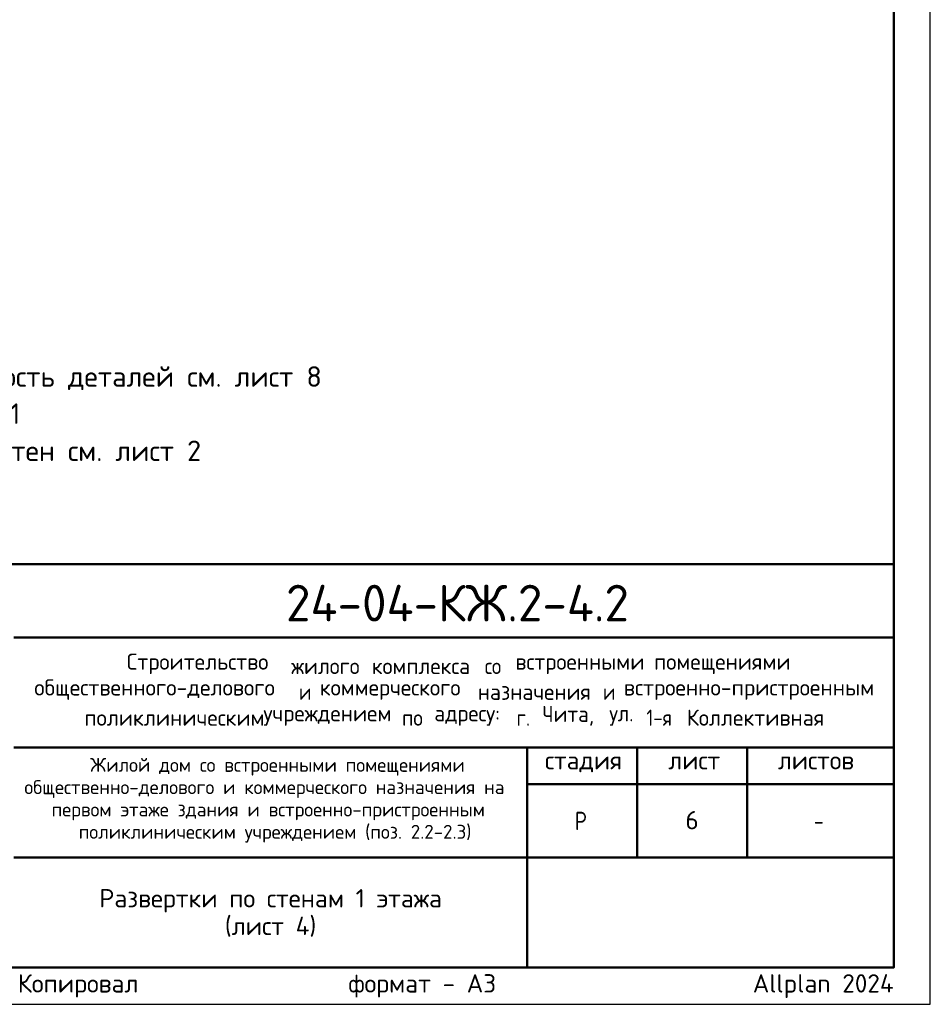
# Model space of a CAD drawing. Header units: millimetres. Extents: x 0 to 50400, y 0 to 35640.
# Tile 8 of 13: x 35493 to 50400, y 0 to 16108. Entities that reach past the tile are written whole.
import ezdxf

# ---------------------------------------------------------------- set-up
doc = ezdxf.new("R2010")
doc.units = ezdxf.units.MM
doc.layers.add('Standard', color=7, linetype='Continuous', lineweight=25)
doc.layers.add('Надписи', color=7, linetype='Continuous', lineweight=25)
doc.styles.add('ISOCPEUR', font='txt')

msp = doc.modelspace()

# ---------------------------------------------------------------- linework, layer by layer
at = {"layer": 'Standard', "color": 7, "linetype": 'Continuous', "lineweight": 50, "transparency": 33554687}
for p, q in [((27600, 7200), (49800, 7200)), ((35400, 6000), (49800, 6000)), ((35400, 4200), (49800, 4200)), ((43800, 2400), (43800, 4200)), ((45600, 2400), (45600, 4200)), ((47400, 2400), (47400, 4200)), ((43800, 3600), (49800, 3600)), ((35400, 2400), (49800, 2400)), ((43800, 600), (43800, 2400)), ((43800, 600), (43800, 2400))]:
    msp.add_line(p, q, dxfattribs=at)
at = {"layer": 'Standard', "color": 7, "linetype": 'Continuous', "lineweight": 25, "transparency": 33554687}
for p, q in [((49800, 600), (49800, 7200)), ((27600, 600), (49800, 600)), ((27600, 600), (49800, 600)), ((27600, 600), (49800, 600))]:
    msp.add_line(p, q, dxfattribs=at)
msp.add_lwpolyline([(0, 0), (50400, 0), (50400, 35640), (0, 35640), (0, 0)], close=True, dxfattribs=at)
at = {"layer": 'Standard', "color": 7, "linetype": 'Continuous', "lineweight": 13, "transparency": 33554687}
msp.add_lwpolyline([(50400, 35640), (0, 35640), (0, 0), (50400, 0), (50400, 35640)], dxfattribs=at)
at = {"layer": 'Standard', "color": 7, "linetype": 'Continuous', "lineweight": 50, "transparency": 33554687}
msp.add_lwpolyline([(2400, 35040), (49800, 35040), (49800, 600), (2400, 600), (2400, 35040)], close=True, dxfattribs=at)
at = {"layer": 'Standard', "color": 7, "linetype": 'Continuous', "lineweight": 25, "transparency": 33554687}
msp.add_lwpolyline([(49800, 7200), (27600, 7200), (27600, 600), (49800, 600), (49800, 7200)], dxfattribs=at)

# ---------------------------------------------------------------- texts
at = {"layer": 'Standard', "color": 7, "linetype": 'Continuous', "lineweight": 13, "transparency": 33554687, "insert": (27600, 10438), "char_height": 336, "width": 12891.48, "attachment_point": 1, "line_spacing_factor": 1.084337}
msp.add_mtext('\\A1;{\\fISOCPEUR|i0|b0;\\H335.999994;\\W1.000000;\\C7;1. Спецификацию элементов, ведомость деталей см. лист 8}\\P{\\fISOCPEUR|i0|b0;\\H335.999994;\\W1.000000;\\C7;Ведомость расхода стали см. лист 1.1}\\P{\\fISOCPEUR|i0|b0;\\H335.999994;\\W1.000000;\\C7;2. Опалубочный план конструкции стен см. лист 2}\\P{\\fISOCPEUR|i0|b0;\\H335.999994;\\W1.000000;\\C7;3. Узлы см. лист 10}\\P{\\fISOCPEUR|i0|b0;\\H335.999994;\\W1.000000;\\C7;4. Сечения см. листы 7...9}\\P', dxfattribs=at)
at = {"layer": 'Standard', "color": 7, "linetype": 'Continuous', "lineweight": 50, "transparency": 33554687, "insert": (39852, 6262), "char_height": 600, "width": 6110.08, "attachment_point": 7, "style": 'ISOCPEUR'}
msp.add_mtext('\\W0.98;24-04-КЖ.2-4.2', dxfattribs=at)
at = {"layer": 'Standard', "color": 7, "linetype": 'Continuous', "lineweight": 25, "transparency": 33554687, "attachment_point": 7, "style": 'ISOCPEUR'}
for s, insert, char_height, width in [('\\W0.98;Строительство ', (37245, 5402), 264, 2820.83), ('\\W0.96;жилого ', (39937, 5402), 264, 1446.12), ('\\W0.97;комплекса ', (41257, 5402), 264, 1975.29), ('\\W0.90;со ', (43105, 5402), 264, 620.97), ('\\W0.98;встроенными ', (43607, 5402), 264, 2398.16), ('\\W0.98;помещениями', (45877, 5402), 264, 2292.21), ('\\W0.99;общественного-делового ', (35733, 4980), 264, 4457.19), ('\\W0.87;и ', (40063, 4980), 264, 457.48), ('\\W0.98;коммерческого ', (40406, 4980), 264, 2714.91), ('\\W0.97;назначения ', (42993, 4980), 264, 2173.24), ('\\W0.87;и ', (45039, 4980), 264, 457.46), ('\\W0.99;встроенно-пристроенным', (45382, 4980), 264, 4298.92), ('\\W0.98;поликлиническим ', (36552, 4557), 264, 3058.06), ('\\W0.98;учреждением ', (39482, 4557), 264, 2397.9), ('\\W0.91;по ', (41752, 4557), 264, 647.69), ('\\W0.96;адресу: ', (42280, 4557), 264, 1472.67), ('\\W0.89;г. ', (43627, 4557), 264, 539.49), ('\\W0.95;Чита, ', (44049, 4557), 264, 1221.07), ('\\W0.92;ул. ', (45145, 4557), 264, 728.23), ('\\W0.86;1-я ', (45752, 4557), 264, 773.52), ('\\W0.98;Коллективная', (46412, 4557), 264, 2450.61), ('\\W0.99;стадия    лист     листов', (44091, 3795), 300, 5247.11), ('\\W0.80;Р', (44580, 2850), 300, 359.84), ('\\W0.78;-', (48495, 2850), 300, 326.39)]:
    msp.add_mtext(s, dxfattribs=dict(at, insert=insert, char_height=char_height, width=width))
at = {"layer": 'Standard', "color": 7, "linetype": 'Continuous', "lineweight": 18, "transparency": 33554687, "char_height": 228, "attachment_point": 7, "style": 'ISOCPEUR'}
for s, insert, width in [('\\W0.99;Жилой дом со встроенными помещениями', (36647, 3741), 6015.25), ('\\W0.99;общественно-делового и коммерческого назначения на', (35570, 3376), 8168.16), ('\\W0.99;первом этаже здания и встроенно-пристроенным', (36015, 3011), 7279.77), ('\\W0.99;поликлиническим учреждением (поз. 2.2-2.3)', (36459, 2646), 6390.3)]:
    msp.add_mtext(s, dxfattribs=dict(at, insert=insert, width=width))
at = {"layer": 'Standard', "color": 7, "linetype": 'Continuous', "lineweight": 25, "transparency": 33554687, "insert": (39600, 1885), "char_height": 300, "width": 5975.25, "attachment_point": 2, "line_spacing_factor": 0.903614}
msp.add_mtext('\\A1;{\\fISOCPEUR|i0|b0;\\H300.000000;\\W1.000000;\\C7;Развертки по стенам 1 этажа}\\P{\\fISOCPEUR|i0|b0;\\H300.000000;\\W1.000000;\\C7;(лист 4)}\\P', dxfattribs=at)
at = {"layer": 'Standard', "color": 8, "linetype": 'Continuous', "lineweight": 13, "transparency": 33554687, "insert": (49800, 297), "char_height": 300, "width": 14099.36, "attachment_point": 6, "style": 'ISOCPEUR'}
msp.add_mtext('\\A1;{\\fISOCPEUR|i0|b0;\\H300.000000;\\W1.000000;\\C8;Копировал                  формат - А3                      Allplan 2024}\\P', dxfattribs=at)
at = {"layer": 'Надписи', "color": 7, "linetype": 'Continuous', "lineweight": 13, "transparency": 33554687, "insert": (46500, 3012), "char_height": 300, "width": 326.67, "attachment_point": 5, "style": 'ISOCPEUR'}
msp.add_mtext('\\A1;{\\fISOCPEUR|i0|b0;\\H300.000000;\\W1.000000;\\C7;6}\\P', dxfattribs=at)

doc.saveas('drawing.dxf')
